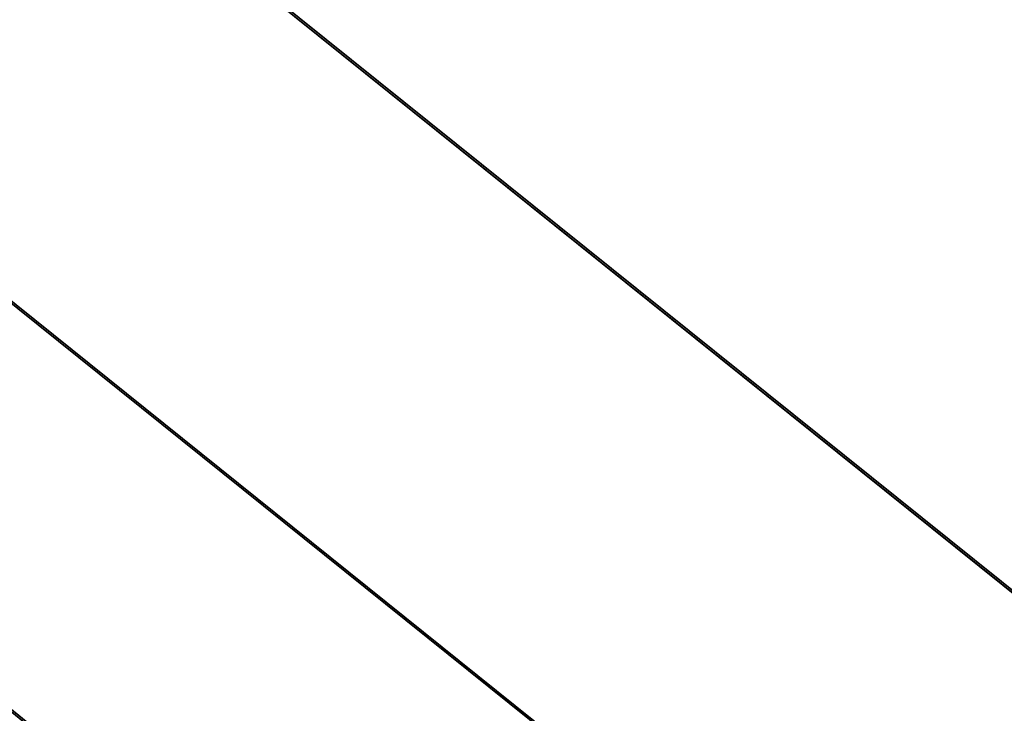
# Model space of a CAD drawing. Header units: millimetres. Extents: x 0 to 84100, y 0 to 59400.
# Tile 34 of 113: x 14216 to 14240, y 54226 to 54242. Entities that reach past the tile are written whole.
import ezdxf

# ---------------------------------------------------------------- set-up
doc = ezdxf.new("R2010")
doc.units = ezdxf.units.MM
doc.layers.add('GRILLE', color=7, linetype='Continuous')

msp = doc.modelspace()

# ---------------------------------------------------------------- meshes
at = {"layer": 'GRILLE', "color": 8}
mesh = msp.add_polymesh((2, 7), dxfattribs=at)
for k, corner in enumerate([(14357.575, 54301.398, 392.263), (14343.273, 54283.589, 367.139), (14329.942, 54266.989, 340.689), (14317.629, 54251.657, 313.008), (14306.38, 54237.649, 284.197), (14296.233, 54225.015, 254.358), (14287.227, 54213.801, 223.601), (14056.614, 54543.096, 392.263), (14042.312, 54525.288, 367.139), (14028.981, 54508.688, 340.689), (14016.668, 54493.356, 313.008), (14005.418, 54479.348, 284.197), (13995.272, 54466.714, 254.358), (13986.266, 54455.5, 223.601)]):
    mesh.set_mesh_vertex(divmod(k, 7), corner)
mesh = msp.add_polymesh((2, 7), dxfattribs=at)
for k, corner in enumerate([(14287.306, 54213.899, -223.788), (14296.312, 54225.113, -254.546), (14306.458, 54237.747, -284.384), (14317.708, 54251.755, -313.196), (14330.02, 54267.087, -340.877), (14343.352, 54283.687, -367.327), (14357.653, 54301.495, -392.451), (13986.344, 54455.597, -223.788), (13995.35, 54466.811, -254.546), (14005.496, 54479.445, -284.384), (14016.746, 54493.453, -313.196), (14029.059, 54508.785, -340.877), (14042.39, 54525.385, -367.327), (14056.692, 54543.194, -392.451)]):
    mesh.set_mesh_vertex(divmod(k, 7), corner)
mesh = msp.add_polymesh((2, 7), dxfattribs=at)
for k, corner in enumerate([(14283.071, 54208.625, 207.416), (14275.859, 54199.645, 175.475), (14269.861, 54192.176, 142.9), (14265.098, 54186.246, 109.808), (14261.589, 54181.876, 76.32), (14259.345, 54179.082, 42.555), (14258.374, 54177.873, 8.636), (13982.109, 54450.324, 207.416), (13974.897, 54441.344, 175.475), (13968.899, 54433.875, 142.9), (13964.137, 54427.945, 109.808), (13960.627, 54423.575, 76.32), (13958.383, 54420.78, 42.555), (13957.413, 54419.572, 8.636)]):
    mesh.set_mesh_vertex(divmod(k, 7), corner)
mesh = msp.add_polymesh((2, 7), dxfattribs=at)
for k, corner in enumerate([(14258.402, 54177.908, -8.857), (14259.372, 54179.116, -42.776), (14261.616, 54181.91, -76.541), (14265.126, 54186.281, -110.029), (14269.888, 54192.211, -143.121), (14275.886, 54199.679, -175.696), (14283.098, 54208.66, -207.637), (13957.44, 54419.606, -8.857), (13958.411, 54420.815, -42.776), (13960.655, 54423.609, -76.541), (13964.164, 54427.979, -110.029), (13968.927, 54433.909, -143.121), (13974.925, 54441.378, -175.696), (13982.137, 54450.358, -207.637)]):
    mesh.set_mesh_vertex(divmod(k, 7), corner)

doc.saveas('drawing.dxf')
